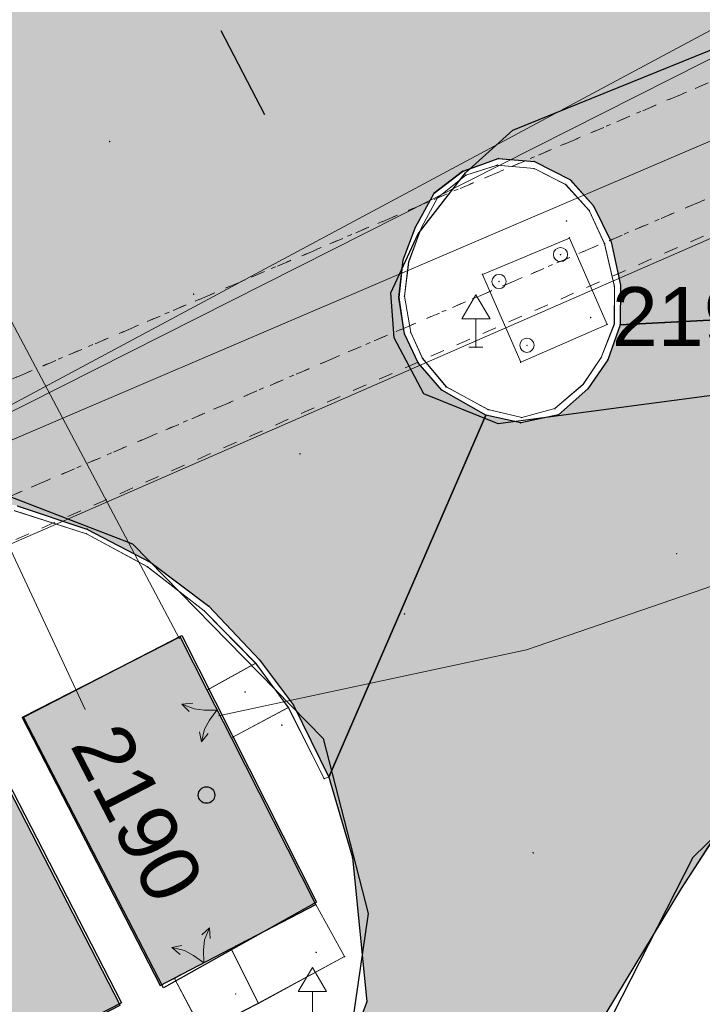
# Model space of a CAD drawing. Header units: metres. Extents: x -535942 to -530626, y -1087729 to -1086275.
# Tile 144 of 247: x -534199 to -534185, y -1086904 to -1086883. Entities that reach past the tile are written whole.
import ezdxf

# ---------------------------------------------------------------- set-up
doc = ezdxf.new("R2010")
doc.units = ezdxf.units.M
for name, pattern in [('C_1', [0.6, 0.3, -0.3]), ('DOT', [0.25, 0, -0.25]), ('Čerchovaná 20mm', [3000, 2000, -500, 0, -500])]:
    doc.linetypes.add(name, pattern=pattern)
for name, color, linetype in [('17', 7, 'Continuous'), ('18', 7, 'Continuous'), ('2', 7, 'Continuous'), ('23', 7, 'Continuous'), ('32', 7, 'Continuous'), ('_blok katastr', 7, 'Continuous'), ('_blok SS sítě', 7, 'Continuous'), ('_blok zaměření - nové', 7, 'Continuous'), ('_základy', 7, 'Continuous'), ('AG_srafy SS budovy', 252, 'Continuous'), ('AG_srafy SS komunikace', 253, 'Continuous')]:
    doc.layers.add(name, color=color, linetype=linetype)
doc.layers.add('AG revizni oblacek', color=111, linetype='Continuous', plot=False)
doc.layers.add('AG_revizni oblacek', color=111, linetype='Continuous', plot=False)
doc.layers.add('AG_Demolice', color=7, linetype='Continuous', lineweight=25, true_color=0xff8000)
doc.layers.add('BT_hranice_budov', color=7, linetype='Continuous', lineweight=30, true_color=0x007f00)
for name, color, linetype, lineweight in [('AG_SS kanal_déšť', 251, 'G_POTR_626_PN', 13), ('AG_SS parovod', 251, 'G_POTR_654_PN', 13), ('AG_SS voda pitna', 251, 'G_POTR_616_PN', 13), ('AG_SS voda uzitkova', 251, 'G_POTR_617_PN', 13), ('AG_teplo', 240, 'G_POTR_651_PN', 13)]:
    doc.layers.add(name, color=color, linetype=linetype, lineweight=lineweight)
for name, color, linetype, true_color in [('BT_hranice_parcel', 7, 'Continuous', 0x007f00), ('BT_mapove_znacky', 7, 'Continuous', 0x007f00), ('BT_text_parcel', 7, 'Continuous', 0x007f00)]:
    doc.layers.add(name, color=color, linetype=linetype, true_color=true_color)
doc.layers.get('17').off()
doc.styles.add('BT_text_mapy_m', font='arial.ttf', dxfattribs={"height": 5})
doc.linetypes.add('G_POTR_616_PN', pattern='A,0.5,-1,2,-6.5,[2,hpfmlin.shx,S=1,R=0,X=0,Y=0],-6.5,2,-1,0.5', length=20)
doc.linetypes.add('G_POTR_617_PN', pattern='A,0.5,-1,2,-6.5,[1,hpfmlin.shx,S=1,R=0,X=0,Y=0],-6.5,2,-1,0.5', length=20)
doc.linetypes.add('G_POTR_626_PN', pattern='A,0.5,-1,2,-6.5,[8,hpfmlin.shx,S=1,R=0,X=0,Y=0],-6.5,2,-1,0.5', length=20)
doc.linetypes.add('G_POTR_651_PN', pattern='A,0.5,-1,2,-6.5,[17,hpfmlin.shx,S=1,R=0,X=0,Y=0],-6.5,2,-1,0.5', length=20)
doc.linetypes.add('G_POTR_654_PN', pattern='A,0.5,-1,2,-6.5,[18,hpfmlin.shx,S=1,R=0,X=0,Y=0],-6.5,2,-1,0.5', length=20)

# ---------------------------------------------------------------- blocks, each defined once
blk = doc.blocks.new('BT_symbol_404')
at = {"layer": 'BT_mapove_znacky', "lineweight": -3}
blk.add_circle((0, 0), 0.175, dxfattribs=at)
blk = doc.blocks.new('_KATASTR')
at = {"layer": 'BT_hranice_budov', "lineweight": -3}
for points in [[(-534196.1, -1086903.9), (-534199.06, -1086898.17), (-534195.71, -1086896.44), (-534192.86, -1086902.09), (-534196.1, -1086903.9)], [(-534196.99, -1086904.22), (-534214.88, -1086913.41), (-534218.08, -1086907.19), (-534200.19, -1086898), (-534196.99, -1086904.22)]]:
    blk.add_lwpolyline(points, dxfattribs=at)
at = {"layer": 'BT_hranice_parcel', "lineweight": -3}
for points in [[(-534162.1, -1086874.96), (-534164.12, -1086876.77), (-534171.49, -1086884.92), (-534173.64, -1086887.86), (-534182.74, -1086891.13), (-534189.02, -1086891.96), (-534190.59, -1086891.33), (-534191.22, -1086890.14), (-534191.29, -1086889.19), (-534190.71, -1086887.94), (-534189.71, -1086886.65), (-534188.71, -1086885.75), (-534162.1, -1086874.96)], [(-534173.64, -1086887.86), (-534179.28, -1086895.59), (-534183.23, -1086899.51), (-534184.9, -1086901.14), (-534189.41, -1086909.99), (-534197.65, -1086922.06), (-534200.92, -1086926.02), (-534208.38, -1086935.29), (-534211.96, -1086938.55), (-534221.67, -1086947.8), (-534225.8, -1086951.43), (-534273.85, -1086983.9)], [(-534231.63, -1086903.42), (-534230.22, -1086903.49), (-534227.16, -1086907.3), (-534225.17, -1086910.83), (-534221.02, -1086919.24), (-534217.78, -1086917.53), (-534224.47, -1086904.18), (-534224.1, -1086901.35), (-534222.11, -1086899.39), (-534204.26, -1086892.92), (-534199.98, -1086893.26), (-534196.76, -1086894.5), (-534192.72, -1086898.62), (-534191.77, -1086902.33), (-534192.32, -1086906.11), (-534195.51, -1086911.87), (-534199.92, -1086918.95), (-534203.7, -1086923.82)], [(-534195.71, -1086896.44), (-534192.86, -1086902.09), (-534196.1, -1086903.9), (-534199.06, -1086898.17), (-534195.71, -1086896.44)], [(-534200.19, -1086898), (-534196.99, -1086904.22), (-534214.88, -1086913.41)]]:
    blk.add_lwpolyline(points, dxfattribs=at)
at = {"layer": 'BT_mapove_znacky', "lineweight": -3}
blk.add_blockref('BT_symbol_404', (-534195.19, -1086899.82), dxfattribs=at)
at = {"layer": 'BT_text_parcel', "lineweight": -3, "style": 'BT_text_mapy_m'}
blk.add_text('2193', height=1.25, dxfattribs=at).set_placement((-534186.612, -1086890.319))
blk.add_text('2190', height=1.25, rotation=297.32, dxfattribs=at).set_placement((-534198.09, -1086898.76))
blk = doc.blocks.new('kanalizace SS')
at = {"layer": 'AG_SS kanal_déšť', "ltscale": 0.7}
for p, q in [((-534180.4, -1086893.98), (-534188.416, -1086896.749)), ((-534188.416, -1086896.749), (-534194.937, -1086898.145))]:
    blk.add_line(p, q, dxfattribs=at)
blk.add_lwpolyline([(-534197.761, -1086898.012), (-534207.459, -1086877.225)], dxfattribs=at)
blk = doc.blocks.new('ss pitná voda')
at = {"layer": 'AG_SS voda pitna', "ltscale": 0.7}
blk.add_lwpolyline([(-534153.608, -1086866.618), (-534177.88, -1086880.07), (-534231.59, -1086908.84), (-534257.971, -1086921.863)], dxfattribs=at)
blk = doc.blocks.new('ss prumyslová voda')
at = {"layer": 'AG_SS voda uzitkova', "ltscale": 0.7}
for points in [[(-534099.797, -1086845.933), (-534114.141, -1086847.054), (-534133.507, -1086857.027), (-534155.014, -1086868.592), (-534177.735, -1086880.116), (-534183.94, -1086883.943), (-534225.493, -1086904.924), (-534257.915, -1086921.308)], [(-534195.762, -1086896.515), (-534203.713, -1086881.503)]]:
    blk.add_lwpolyline(points, dxfattribs=at)
blk = doc.blocks.new('ss plyn')
at = {"layer": 'AG_teplo', "color": 251, "lineweight": 15, "ltscale": 0.73}
blk.add_line((-534220.576, -1086903.782), (-534173.926, -1086883.41), dxfattribs=at)
blk = doc.blocks.new('ss_pára')
at = {"layer": 'AG_SS parovod', "ltscale": 0.7}
blk.add_line((-534214.944, -1086898.993), (-534174.544, -1086881.706), dxfattribs=at)
blk = doc.blocks.new('Z58')
at = {"color": 0, "lineweight": -2}
for p, q in [((-0.45, 0.6), (-0.24, 0.42)), ((-0.45, 0.6), (-0.36, 0.39)), ((-0.45, 0.6), (-0.24, 0.54)), ((-0.24, 0.42), (-0.12, 0.24)), ((0.12, 0.24), (0.24, 0.42)), ((0.24, 0.42), (0.45, 0.6)), ((0.45, 0.6), (0.24, 0.54)), ((0.45, 0.6), (0.36, 0.39)), ((-0.12, 0.24), (0, 0)), ((0, 0), (0.12, 0.24))]:
    blk.add_line(p, q, dxfattribs=at)
blk = doc.blocks.new('Z527')
at = {"color": 0, "lineweight": -2}
for p, q in [((0, 1.11), (-0.3, 0.6)), ((0.3, 0.6), (0, 1.11)), ((-0.3, 0.6), (0.3, 0.6)), ((0, 0), (0, 0.6)), ((-0.15, 0), (0.15, 0))]:
    blk.add_line(p, q, dxfattribs=at)
blk = doc.blocks.new('Z15')
at = {"layer": '23', "color": 0, "lineweight": -2}
blk.add_circle((0, 0), 0.15, dxfattribs=at)
blk = doc.blocks.new('doměř')
at = {"layer": '18', "color": 252, "linetype": 'Continuous', "lineweight": 13}
for p in [(-534197.24, -1086885.987), (-534189.035, -1086886.488), (-534189.017, -1086886.346), (-534188.252, -1086886.41), (-534189.772, -1086886.615), (-534189.704, -1086886.697), (-534188.259, -1086886.559), (-534187.593, -1086886.897), (-534187.492, -1086886.801), (-534190.374, -1086887.076), (-534190.304, -1086887.182), (-534187.004, -1086887.352), (-534187.093, -1086887.447), (-534187.574, -1086887.673), (-534190.765, -1086887.796), (-534190.638, -1086887.81), (-534187.513, -1086888.025), (-534186.767, -1086888.148), (-534186.626, -1086888.113), (-534187.696, -1086888.382), (-534191.031, -1086888.489), (-534190.914, -1086888.536), (-534189.352, -1086888.799), (-534189.001, -1086888.951), (-534186.43, -1086889.025), (-534195.461, -1086889.215), (-534186.56, -1086889.055), (-534191.115, -1086889.286), (-534191.001, -1086889.263), (-534187.06, -1086889.714), (-534186.713, -1086889.857), (-534186.564, -1086889.849), (-534186.438, -1086889.867), (-534191.003, -1086890.063), (-534190.87, -1086890.03), (-534189.489, -1086890.342), (-534188.407, -1086890.304), (-534190.709, -1086890.672), (-534190.622, -1086890.575), (-534188.544, -1086890.656), (-534186.838, -1086890.558), (-534186.701, -1086890.605), (-534190.214, -1086891.25), (-534190.115, -1086891.181), (-534187.218, -1086891.125), (-534187.12, -1086891.223), (-534189.234, -1086891.663), (-534187.819, -1086891.64), (-534189.275, -1086891.778), (-534188.54, -1086891.943), (-534188.521, -1086891.831), (-534187.74, -1086891.774), (-534193.211, -1086892.597), (-534197.715, -1086894.191), (-534197.732, -1086894.291), (-534185.244, -1086894.711), (-534196.443, -1086894.985), (-534196.366, -1086894.901), (-534195.143, -1086895.823), (-534195.237, -1086895.918), (-534191.004, -1086895.991), (-534195.75, -1086896.467), (-534194.152, -1086897.027), (-534194.065, -1086896.964), (-534195.183, -1086897.598), (-534194.374, -1086897.636), (-534193.455, -1086897.968), (-534193.352, -1086897.915), (-534199.089, -1086898.178), (-534193.595, -1086898.343), (-534194.663, -1086898.61), (-534192.597, -1086899.443), (-534192.702, -1086899.47), (-534188.278, -1086901.043), (-534192.102, -1086901.144), (-534185.144, -1086901.796), (-534192.88, -1086902.136), (-534194.673, -1086903.069), (-534192.874, -1086903.146), (-534192.271, -1086903.238), (-534195.87, -1086903.7), (-534195.752, -1086903.633), (-534196.173, -1086903.849), (-534194.573, -1086904.033), (-534194.094, -1086904.228), (-534191.795, -1086904.198)]:
    blk.add_point(p, dxfattribs=at)
at = {"layer": '2', "color": 252, "linetype": 'DOT', "lineweight": 13}
for p, q in [((-534177.947, -1086881.925), (-534210.154, -1086895.628)), ((-534209.848, -1086897.977), (-534175.807, -1086883.445))]:
    blk.add_line(p, q, dxfattribs=at)
at = {"layer": '2', "color": 252, "linetype": 'Continuous', "lineweight": 13}
for p, q in [((-534189.772, -1086886.615), (-534189.017, -1086886.346)), ((-534189.704, -1086886.697), (-534189.035, -1086886.488)), ((-534189.035, -1086886.488), (-534188.259, -1086886.559)), ((-534189.017, -1086886.346), (-534188.252, -1086886.41)), ((-534188.252, -1086886.41), (-534187.492, -1086886.801)), ((-534190.374, -1086887.076), (-534189.772, -1086886.615)), ((-534190.304, -1086887.182), (-534189.704, -1086886.697)), ((-534188.259, -1086886.559), (-534187.593, -1086886.897)), ((-534187.593, -1086886.897), (-534187.093, -1086887.447)), ((-534187.492, -1086886.801), (-534187.004, -1086887.352)), ((-534190.765, -1086887.796), (-534190.374, -1086887.076)), ((-534190.638, -1086887.81), (-534190.304, -1086887.182)), ((-534187.004, -1086887.352), (-534186.626, -1086888.113)), ((-534187.093, -1086887.447), (-534186.767, -1086888.148)), ((-534191.031, -1086888.489), (-534190.765, -1086887.796)), ((-534190.914, -1086888.536), (-534190.638, -1086887.81)), ((-534186.767, -1086888.148), (-534186.56, -1086889.055)), ((-534186.626, -1086888.113), (-534186.43, -1086889.025)), ((-534191.115, -1086889.286), (-534191.031, -1086888.489)), ((-534191.001, -1086889.263), (-534190.914, -1086888.536)), ((-534186.43, -1086889.025), (-534186.438, -1086889.867)), ((-534186.56, -1086889.055), (-534186.564, -1086889.849)), ((-534191.003, -1086890.063), (-534191.115, -1086889.286)), ((-534190.87, -1086890.03), (-534191.001, -1086889.263)), ((-534186.564, -1086889.849), (-534186.838, -1086890.558)), ((-534186.438, -1086889.867), (-534186.701, -1086890.605)), ((-534190.709, -1086890.672), (-534191.003, -1086890.063)), ((-534190.622, -1086890.575), (-534190.87, -1086890.03)), ((-534190.214, -1086891.25), (-534190.709, -1086890.672)), ((-534190.115, -1086891.181), (-534190.622, -1086890.575)), ((-534186.838, -1086890.558), (-534187.218, -1086891.125)), ((-534186.701, -1086890.605), (-534187.12, -1086891.223)), ((-534189.275, -1086891.778), (-534190.214, -1086891.25)), ((-534189.234, -1086891.663), (-534190.115, -1086891.181)), ((-534187.218, -1086891.125), (-534187.819, -1086891.64)), ((-534187.12, -1086891.223), (-534187.74, -1086891.774)), ((-534188.521, -1086891.831), (-534189.234, -1086891.663)), ((-534187.819, -1086891.64), (-534188.521, -1086891.831)), ((-534188.54, -1086891.943), (-534189.275, -1086891.778)), ((-534187.74, -1086891.774), (-534188.54, -1086891.943)), ((-534199.256, -1086893.801), (-534197.732, -1086894.291)), ((-534197.715, -1086894.191), (-534199.197, -1086893.698)), ((-534196.366, -1086894.901), (-534197.715, -1086894.191)), ((-534197.732, -1086894.291), (-534196.443, -1086894.985)), ((-534196.443, -1086894.985), (-534195.237, -1086895.918)), ((-534195.143, -1086895.823), (-534196.366, -1086894.901)), ((-534195.143, -1086895.823), (-534194.065, -1086896.964)), ((-534194.152, -1086897.027), (-534195.237, -1086895.918)), ((-534199.089, -1086898.178), (-534195.75, -1086896.467)), ((-534195.183, -1086897.598), (-534195.75, -1086896.467)), ((-534194.152, -1086897.027), (-534195.183, -1086897.598)), ((-534193.455, -1086897.968), (-534194.152, -1086897.027)), ((-534194.065, -1086896.964), (-534193.352, -1086897.915)), ((-534194.663, -1086898.61), (-534195.183, -1086897.598)), ((-534194.663, -1086898.61), (-534193.455, -1086897.968)), ((-534192.702, -1086899.47), (-534193.455, -1086897.968)), ((-534193.352, -1086897.915), (-534192.597, -1086899.443)), ((-534197.023, -1086904.268), (-534200.247, -1086898.003)), ((-534196.173, -1086903.849), (-534199.089, -1086898.178)), ((-534192.88, -1086902.136), (-534194.663, -1086898.61)), ((-534192.597, -1086899.443), (-534192.702, -1086899.47)), ((-534192.597, -1086899.443), (-534192.102, -1086901.144)), ((-534185.144, -1086901.796), (-534184.154, -1086900.271)), ((-534192.102, -1086901.144), (-534191.795, -1086904.198)), ((-534188.736, -1086907.754), (-534185.144, -1086901.796)), ((-534194.673, -1086903.069), (-534192.88, -1086902.136)), ((-534192.88, -1086902.136), (-534192.271, -1086903.238)), ((-534195.752, -1086903.633), (-534194.673, -1086903.069)), ((-534194.094, -1086904.228), (-534194.673, -1086903.069)), ((-534192.271, -1086903.238), (-534194.094, -1086904.228)), ((-534196.173, -1086903.849), (-534195.87, -1086903.7)), ((-534195.87, -1086903.7), (-534195.752, -1086903.633)), ((-534195.273, -1086904.826), (-534195.87, -1086903.7)), ((-534194.094, -1086904.228), (-534195.273, -1086904.826)), ((-534191.795, -1086904.198), (-534193, -1086907.366))]:
    blk.add_line(p, q, dxfattribs=at)
blk = doc.blocks.new('Zaměření - zekan')
at = {"layer": 'AG_srafy SS budovy', "transparency": 33554602}
h = blk.add_hatch(color=256, dxfattribs=at)
h.dxf.hatch_style = 1
h.paths.add_polyline_path([(-534453.325, -1086966.969), (-534443.64, -1086964.47), (-534440.42, -1086963.61), (-534440.62, -1086962.77), (-534438.161, -1086962.135), (-534435.9, -1086961.56), (-534432.06, -1086960.58), (-534428.7, -1086959.69), (-534425.4, -1086958.85), (-534423.57, -1086958.39), (-534414.04, -1086955.97), (-534414.64, -1086953.75), (-534414.91, -1086952.73), (-534415.05, -1086952.24), (-534415.31, -1086951.23), (-534416.63, -1086946.34), (-534428.91, -1086949.44), (-534437.35, -1086951.61), (-534443.56, -1086953.24), (-534443.06, -1086955.13), (-534448.34, -1086956.52), (-534449.54, -1086956.83), (-534450.23, -1086957.02), (-534451.64, -1086957.39), (-534454.12, -1086958.04), (-534454.72, -1086958.19), (-534455.72, -1086958.46), (-534455.285, -1086960.065), (-534454.35, -1086963.34), (-534454.176, -1086963.958), (-534454.137, -1086964.098), (-534454.061, -1086964.37)])
h.paths.add_polyline_path([(-534449.11, -1086987.51), (-534445.794, -1086986.657), (-534443.94, -1086986.148), (-534443.968, -1086986.042), (-534442.31, -1086985.609), (-534441.179, -1086985.314), (-534431.78, -1086982.86), (-534426.34, -1086981.45), (-534426.27, -1086981.61), (-534423.234, -1086980.828), (-534421.037, -1086980.226), (-534414.29, -1086978.5), (-534410.17, -1086977.42), (-534409.67, -1086979.54), (-534407.98, -1086979.1), (-534405.71, -1086987.99), (-534405.64, -1086987.96), (-534405.57, -1086988.16), (-534405.509, -1086988.144), (-534404.631, -1086991.451), (-534404.368, -1086992.439), (-534403.734, -1086994.828), (-534403.627, -1086995.219), (-534399.381, -1086994.059), (-534393.93, -1086992.57), (-534392.974, -1086996.329), (-534392.378, -1086998.675), (-534391.96, -1087000.32), (-534391.274, -1087003.026), (-534389.51, -1087009.99), (-534387.84, -1087016.44), (-534385.756, -1087024.283), (-534384.58, -1087028.84), (-534384.22, -1087030.49), (-534394.01, -1087033.1), (-534393.06, -1087036.8), (-534392.78, -1087038.03)])
h.paths.add_polyline_path([(-534376.66, -1086982.86), (-534371.91, -1086992.08), (-534367.61, -1087000.29), (-534367.52, -1087000.44), (-534366.9, -1087001.62), (-534367.54, -1087001.98), (-534367.737, -1087002.086), (-534371.55, -1087004.13), (-534370.982, -1087005.221), (-534369.18, -1087008.63), (-534362.31, -1087021.78), (-534361.701, -1087022.93), (-534357.45, -1087020.68), (-534357.97, -1087019.22), (-534358.37, -1087018.01), (-534358.76, -1087016.83), (-534358.99, -1087016.22), (-534359.29, -1087015.33), (-534353.16, -1087012.14), (-534339.04, -1087004.84), (-534326.38, -1086998.22), (-534319.16, -1086994.47), (-534316.78, -1086998.99), (-534313.36, -1086997.22), (-534311.16, -1086996.07), (-534306.79, -1086993.79), (-534304.55, -1086992.63), (-534299.59, -1086990.04), (-534302, -1086985.39), (-534295.73, -1086982.11), (-534295.21, -1086982.98), (-534290.74, -1086980.63), (-534289.54, -1086982.76), (-534285.689, -1086980.559), (-534286.82, -1086978.58), (-534284.28, -1086977.22), (-534283.235, -1086976.681), (-534281.191, -1086975.648), (-534277.969, -1086973.961), (-534276.84, -1086973.37), (-534273.85, -1086971.79), (-534272.96, -1086971.31), (-534269.71, -1086969.61), (-534269.14, -1086969.31), (-534256.54, -1086962.76), (-534254.34, -1086961.61), (-534242.72, -1086955.58), (-534242.78, -1086955.43), (-534237.35, -1086952.6), (-534235.21, -1086949.4), (-534239.44, -1086941.34), (-534243.24, -1086941.25), (-534248.7, -1086944.11), (-534250.27, -1086941.13), (-534250.442, -1086940.78), (-534251.11, -1086939.54), (-534251.404, -1086938.86), (-534251.692, -1086938.244), (-534253.292, -1086935.242), (-534253.68, -1086934.506), (-534255.34, -1086931.42), (-534255.99, -1086930.13), (-534256.1, -1086929.92), (-534258.1, -1086926.1), (-534260.25, -1086921.97), (-534262.07, -1086922.92), (-534262.15, -1086922.98), (-534266.77, -1086925.44), (-534269.601, -1086926.909), (-534276.25, -1086930.36), (-534283.82, -1086934.31), (-534286.48, -1086935.71), (-534290.01, -1086937.545), (-534293.027, -1086939.097), (-534298.265, -1086941.82), (-534312.71, -1086949.33), (-534312.609, -1086949.519), (-534323.27, -1086955.1), (-534323.4, -1086955.17), (-534326.4, -1086956.7), (-534326.563, -1086956.785), (-534333.51, -1086960.401), (-534334.43, -1086960.88), (-534340.99, -1086964.26), (-534348.06, -1086967.99), (-534354.88, -1086971.555), (-534355.52, -1086971.89), (-534363.33, -1086975.94), (-534365.497, -1086977.064), (-534366.701, -1086977.688), (-534369.792, -1086979.291), (-534372.79, -1086980.846), (-534373.898, -1086981.423)])
h.paths.add_polyline_path([(-534225.31, -1086925.38), (-534227.21, -1086921.67), (-534228.94, -1086918.39), (-534222.95, -1086915.33), (-534223.49, -1086914.23), (-534224.055, -1086913.14), (-534224.584, -1086912.119), (-534225.22, -1086910.92), (-534225.33, -1086910.97), (-534229.4, -1086913.05), (-534232.81, -1086914.82), (-534233.83, -1086915.32), (-534235.03, -1086915.94), (-534238.81, -1086917.9), (-534236.52, -1086922.26), (-534234.28, -1086921.14), (-534233.59, -1086922.49), (-534231.31, -1086927.09), (-534227.3, -1086934.34), (-534227.79, -1086934.6), (-534227.68, -1086935.04), (-534229.402, -1086935.906), (-534227.63, -1086939.43), (-534226.47, -1086938.84), (-534217.79, -1086934.36), (-534219.631, -1086930.881), (-534221.853, -1086932.073), (-534224.064, -1086927.94)])
h.paths.add_polyline_path([(-534218.17, -1086907.24), (-534217.95, -1086907.68), (-534217.87, -1086907.62), (-534216.61, -1086910.03), (-534216.54, -1086910.155), (-534215.04, -1086913.13), (-534214.84, -1086913.49), (-534214.58, -1086913.36), (-534211.872, -1086911.912), (-534205.614, -1086908.665), (-534200.059, -1086905.833), (-534197.021, -1086904.268), (-534200.25, -1086898), (-534206.136, -1086901.043), (-534211.994, -1086904.075)])
h.paths.add_polyline_path([(-534204.81, -1086909.35), (-534204.26, -1086910.42), (-534206.72, -1086911.82), (-534204.65, -1086915.78), (-534198.56, -1086912.7), (-534200.8, -1086908.63), (-534203.55, -1086910.02), (-534204.07, -1086908.98)])
h.paths.add_polyline_path([(-534195.75, -1086896.47), (-534199.09, -1086898.18), (-534196.17, -1086903.85), (-534195.872, -1086903.697), (-534194.67, -1086903.07), (-534192.88, -1086902.14), (-534194.66, -1086898.61), (-534195.18, -1086897.6)])
h.paths.add_polyline_path([(-534084.41, -1086796.39), (-534085.46, -1086796.99), (-534086.03, -1086797.3), (-534089.99, -1086799.53), (-534091.27, -1086800.26), (-534090.926, -1086800.878), (-534105.36, -1086808.92), (-534099.72, -1086818.96), (-534099.63, -1086819.17), (-534085.25, -1086811.1), (-534085.18, -1086811.21), (-534081.15, -1086808.94), (-534081.954, -1086801.31), (-534084.05, -1086801.531), (-534080.645, -1086800.125), (-534082.403, -1086800.125)])
edge = h.paths.add_edge_path()
edge.add_arc((-534100.213, -1086794.682), 2.831, 0, 360)
h.paths.add_polyline_path([(-534099.94, -1086778.89), (-534103.97, -1086781.3), (-534100.2, -1086787.73), (-534099.26, -1086789.35), (-534095.15, -1086786.92)])
h.paths.add_polyline_path([(-534107.32, -1086754.82), (-534114.77, -1086759.06), (-534107.17, -1086772.4), (-534104.69, -1086771), (-534100.77, -1086768.78), (-534099.767, -1086768.215)])
h.paths.add_polyline_path([(-534117.45, -1086774.96), (-534116.11, -1086777.42), (-534114.41, -1086776.46), (-534113.26, -1086775.8), (-534111.02, -1086774.53), (-534109.715, -1086773.79), (-534109.3, -1086773.55), (-534110.665, -1086771.131)])
at = {"layer": 'AG_srafy SS komunikace', "transparency": 33554516}
h = blk.add_hatch(color=256, dxfattribs=at)
h.dxf.hatch_style = 1
h.paths.add_polyline_path([(-534240.26, -1086848.01), (-534242.39, -1086848.54), (-534243.974, -1086849.136), (-534248.67, -1086851.22), (-534254.11, -1086853.75), (-534260.09, -1086856.64), (-534264.42, -1086858.86), (-534270.39, -1086862.11), (-534275.64, -1086864.95), (-534281.45, -1086868.07), (-534281.659, -1086868.183), (-534285.72, -1086869.95), (-534292.582, -1086873.477), (-534300.99, -1086878.21), (-534304.7, -1086880.03), (-534311.17, -1086883.6), (-534311.21, -1086883.69), (-534319, -1086887.9), (-534326.28, -1086891.8), (-534333.68, -1086895.85), (-534341.033, -1086899.872), (-534342.39, -1086900.59), (-534348.52, -1086904), (-534357.39, -1086909.18), (-534363.51, -1086912.76), (-534368.15, -1086915.35), (-534368.58, -1086915.38), (-534371.67, -1086917.17), (-534371.6, -1086917.36), (-534374.61, -1086918.91), (-534375.85, -1086919.55), (-534383.298, -1086923.67), (-534387.62, -1086926.167), (-534390.99, -1086928.47), (-534395.26, -1086932.19), (-534398.39, -1086935.37), (-534401.04, -1086938.71), (-534403.34, -1086942.64), (-534405.25, -1086947.26), (-534406.47, -1086948.88), (-534407.31, -1086949.26), (-534408.77, -1086950.15), (-534411.9, -1086951.42), (-534412.44, -1086951.7), (-534411.572, -1086955.25), (-534406.31, -1086953.97), (-534406.43, -1086955.99), (-534406.92, -1086958.84), (-534407.82, -1086961.82), (-534408.73, -1086963.55), (-534410.13, -1086965.71), (-534411.33, -1086966.62), (-534411.44, -1086966.66), (-534412.09, -1086967.39), (-534412.79, -1086968.05), (-534413.62, -1086968.71), (-534414.49, -1086969.26), (-534416.26, -1086969.93), (-534415.54, -1086973.73), (-534414.56, -1086973.85), (-534413.62, -1086974.05), (-534405.67, -1086972.87), (-534403.64, -1086972.67), (-534402.63, -1086972.81), (-534401.62, -1086973.13), (-534400.5, -1086973.63), (-534397.57, -1086975.25), (-534395.92, -1086976.46), (-534395, -1086977.42), (-534392.36, -1086981.04), (-534391.77, -1086982.25), (-534391.1, -1086982), (-534390.78, -1086982.85), (-534391.39, -1086983.1), (-534390.58, -1086985.29), (-534390.25, -1086986.4), (-534390.1, -1086987.69), (-534390.06, -1086988.65), (-534390.2, -1086989.8), (-534390.5, -1086990.92), (-534391.16, -1086992.45), (-534391.4, -1086992.91), (-534381.94, -1086987.31), (-534382.24, -1086986.32), (-534382.32, -1086985.31), (-534382.16, -1086984.27), (-534381.82, -1086983.34), (-534381.32, -1086982.44), (-534380.71, -1086981.63), (-534379.98, -1086980.93), (-534379.21, -1086980.3), (-534378.39, -1086979.72), (-534377.467, -1086979.211), (-534373.711, -1086977.112), (-534372.583, -1086976.508), (-534371.89, -1086976.12), (-534371.16, -1086975.66), (-534367.03, -1086973.76), (-534365.62, -1086973.12), (-534362.45, -1086971.42), (-534362.565, -1086971.198), (-534357.153, -1086968.396), (-534349.974, -1086964.676), (-534344.031, -1086961.597), (-534335.38, -1086957.063), (-534329.65, -1086954.06), (-534329.53, -1086954.31), (-534329, -1086954.29), (-534328.53, -1086954.37), (-534328.09, -1086954.52), (-534327.64, -1086954.75), (-534327.21, -1086955.13), (-534326.4, -1086956.7), (-534323.4, -1086955.17), (-534324.27, -1086953.55), (-534324.32, -1086953.03), (-534324.26, -1086952.54), (-534324.13, -1086952.05), (-534323.82, -1086951.55), (-534323.49, -1086951.1), (-534311.67, -1086944.94), (-534305.34, -1086941.6), (-534300.39, -1086939.07), (-534294.798, -1086936.104), (-534294.97, -1086935.8), (-534290.77, -1086933.636), (-534286.14, -1086931.26), (-534286.02, -1086931.42), (-534285.95, -1086931.48), (-534281.89, -1086929.385), (-534271.3, -1086923.94), (-534268.39, -1086922.44), (-534266.57, -1086921.49), (-534263.17, -1086919.71), (-534259.895, -1086918.003), (-534258.72, -1086917.39), (-534257.63, -1086916.91), (-534256.65, -1086916.73), (-534255.56, -1086916.71), (-534254.93, -1086916.98), (-534253.92, -1086917.86), (-534252.78, -1086919.28), (-534251.69, -1086920.86), (-534249.08, -1086925.78), (-534247.53, -1086928.67), (-534240.07, -1086924.81), (-534241.74, -1086921.65), (-534244.189, -1086916.906), (-534244.46, -1086916.38), (-534245.17, -1086914.8), (-534245.34, -1086913.82), (-534245.4, -1086912.79), (-534245.16, -1086911.8), (-534244.75, -1086910.85), (-534244.21, -1086909.95), (-534243.65, -1086909.23), (-534242.81, -1086908.49), (-534241.96, -1086907.93), (-534238.92, -1086906.61), (-534233.75, -1086904.35), (-534231.72, -1086903.63), (-534231.12, -1086903.38), (-534222.86, -1086899.98), (-534221.64, -1086899.45), (-534215.26, -1086896.83), (-534209.18, -1086894.35), (-534207.62, -1086893.82), (-534206.23, -1086893.48), (-534204.6, -1086893.25), (-534203.26, -1086893.19), (-534201.71, -1086893.25), (-534200.38, -1086893.427), (-534199.2, -1086893.7), (-534197.72, -1086894.19), (-534196.37, -1086894.9), (-534195.14, -1086895.82), (-534194.07, -1086896.96), (-534193.35, -1086897.92), (-534192.6, -1086899.44), (-534189.28, -1086891.78), (-534190.21, -1086891.25), (-534190.71, -1086890.67), (-534191, -1086890.06), (-534191.12, -1086889.29), (-534191.03, -1086888.49), (-534190.77, -1086887.8), (-534190.37, -1086887.08), (-534189.77, -1086886.62), (-534189.02, -1086886.35), (-534188.25, -1086886.41), (-534187.49, -1086886.8), (-534187, -1086887.35), (-534186.63, -1086888.11), (-534186.43, -1086889.03), (-534186.44, -1086889.87), (-534176.56, -1086889.35), (-534177.65, -1086886.35), (-534179.05, -1086882.57), (-534179.03, -1086882.09), (-534178.78, -1086881.7), (-534177.003, -1086880.974), (-534171.47, -1086878.73), (-534168.599, -1086877.516), (-534164.678, -1086875.911), (-534163.53, -1086875.46), (-534162.56, -1086875.05), (-534161.21, -1086874.87), (-534158.44, -1086876.72), (-534157.24, -1086876.86), (-534152.2, -1086873.32), (-534150.4, -1086872.02), (-534148.76, -1086870.34), (-534147.72, -1086869.64), (-534147.78, -1086868.94), (-534147.38, -1086868.62), (-534145.94, -1086867.86), (-534144.5, -1086867.1), (-534142.98, -1086868.83), (-534139.47, -1086866.78), (-534139.23, -1086867.11), (-534139.46, -1086867.68), (-534138.99, -1086868.33), (-534117.868, -1086863.128), (-534113.56, -1086852.87), (-534114.37, -1086851.52), (-534114.78, -1086850.57), (-534115.01, -1086849.57), (-534115.14, -1086848.49), (-534115.1, -1086846.51), (-534114.61, -1086844.2), (-534114.35, -1086844.04), (-534113.74, -1086841.96), (-534113.25, -1086840.97), (-534112.53, -1086839.04), (-534112.01, -1086837.76), (-534111.58, -1086837.05), (-534111.22, -1086836.67), (-534110.4, -1086836), (-534109.57, -1086835.59), (-534107.574, -1086834.453), (-534105.261, -1086833.135), (-534102.914, -1086831.772), (-534099.15, -1086829.58), (-534093.838, -1086826.49), (-534089.789, -1086824.133), (-534088.77, -1086823.54), (-534084.12, -1086821.01), (-534085.871, -1086817.863), (-534090.54, -1086820.46), (-534093.59, -1086822.14), (-534094.49, -1086822.57), (-534095.48, -1086822.88), (-534096.44, -1086822.95), (-534097.57, -1086822.86), (-534098.46, -1086822.57), (-534101.43, -1086820.53), (-534103.51, -1086818.2), (-534105.97, -1086814.25), (-534107.99, -1086810.23), (-534109.55, -1086807.26), (-534111.07, -1086804.41), (-534111.9, -1086802.88), (-534116.5, -1086794.06), (-534117.17, -1086792.06), (-534117.42, -1086790.69), (-534117.39, -1086789.25), (-534117.19, -1086787.5), (-534116.66, -1086785.76), (-534115.86, -1086784.28), (-534114.92, -1086782.83), (-534113.95, -1086781.82), (-534112.79, -1086780.91), (-534108.66, -1086778.44), (-534110.505, -1086775.354), (-534114.85, -1086777.87), (-534116.37, -1086778.45), (-534117.72, -1086778.78), (-534118.78, -1086778.9), (-534119.79, -1086778.87), (-534120.72, -1086778.71), (-534122.33, -1086778.24), (-534123.61, -1086777.53), (-534124.14, -1086776.51), (-534124.5, -1086775.53), (-534124.78, -1086773.93), (-534124.92, -1086772.42), (-534124.95, -1086770.88), (-534124.84, -1086769.37), (-534124.65, -1086767.87), (-534124.34, -1086766.41), (-534123.95, -1086764.94), (-534123.48, -1086763.55), (-534122.531, -1086761.319), (-534122.48, -1086761.2), (-534121.67, -1086759.91), (-534120.71, -1086758.7), (-534119.94, -1086758), (-534115.095, -1086754.803), (-534112.489, -1086753.118), (-534108.92, -1086750.81), (-534112.62, -1086746.13), (-534115.807, -1086748.182), (-534119.268, -1086750.409), (-534123.55, -1086753.29), (-534125.75, -1086754.94), (-534127.24, -1086756.26), (-534128.21, -1086757.38), (-534129.07, -1086758.68), (-534129.99, -1086760.43), (-534130.79, -1086762.3), (-534131.77, -1086765.256), (-534132.17, -1086766.67), (-534132.754, -1086769.154), (-534133.08, -1086770.92), (-534132.94, -1086773.13), (-534131.84, -1086777.78), (-534132.14, -1086777.97), (-534130.89, -1086781.58), (-534129.44, -1086783.59), (-534126.631, -1086788.645), (-534124.24, -1086793.34), (-534123.65, -1086795.82), (-534123.48, -1086797.42), (-534123.973, -1086799.534), (-534124.97, -1086801.52), (-534126.17, -1086803.45), (-534127.54, -1086804.78), (-534127.92, -1086804.75), (-534132.58, -1086807.28), (-534139.56, -1086810.01), (-534146.11, -1086812.58), (-534152.72, -1086815.14), (-534159.36, -1086817.74), (-534166.12, -1086820.4), (-534174.33, -1086823.85), (-534182.75, -1086826.87), (-534190.84, -1086831.94), (-534200.46, -1086836.84), (-534206.25, -1086839.79), (-534206.69, -1086840.05), (-534208.746, -1086841.112), (-534210.685, -1086842.126), (-534215.801, -1086844.801), (-534222.31, -1086848.04), (-534225.67, -1086849.34), (-534227.09, -1086849.34), (-534228.34, -1086849.44), (-534229.373, -1086849.268), (-534230.35, -1086849.04), (-534234.18, -1086847.95), (-534236.16, -1086847.74), (-534238.29, -1086847.76)])
h.paths.add_polyline_path([(-534391.83, -1086964.99), (-534388.99, -1086967.75), (-534389.32, -1086968.65), (-534389.03, -1086969.71), (-534388.91, -1086968.78), (-534388.57, -1086967.76), (-534388.06, -1086966.84), (-534386.87, -1086965.26), (-534384.26, -1086962.14), (-534380.15, -1086957.28), (-534377.72, -1086954.43), (-534375.258, -1086953.139), (-534377.42, -1086949), (-534378.23, -1086949.37), (-534378.17, -1086949.49), (-534379.06, -1086949.91), (-534380.6, -1086951.93), (-534380.7, -1086951.86), (-534381.58, -1086953.7), (-534381.483, -1086953.784), (-534383.82, -1086956.48), (-534386.678, -1086959.782), (-534387.92, -1086961.27), (-534389.99, -1086963.67), (-534390.75, -1086964.34), (-534391.55, -1086964.89)], flags=16)
h = blk.add_hatch(color=256, dxfattribs=at)
h.dxf.hatch_style = 1
h.paths.add_polyline_path([(-534192.6, -1086899.44), (-534192.1, -1086901.14), (-534191.8, -1086904.2), (-534193, -1086907.37), (-534194.6, -1086910.49), (-534195.32, -1086911.62), (-534188.74, -1086907.75), (-534185.14, -1086901.8), (-534184.15, -1086900.27), (-534182.27, -1086898.81), (-534181.12, -1086898.1), (-534180.31, -1086898.28), (-534177.98, -1086894.91), (-534171.58, -1086885.73), (-534176.56, -1086889.35), (-534186.44, -1086889.87), (-534186.7, -1086890.61), (-534187.12, -1086891.22), (-534187.74, -1086891.77), (-534188.54, -1086891.94), (-534189.28, -1086891.78)])
at = {"layer": '18', "color": 252, "lineweight": 15}
for p in [(-534197.24, -1086885.99), (-534189.04, -1086886.49), (-534189.02, -1086886.35), (-534188.25, -1086886.41), (-534189.77, -1086886.62), (-534189.7, -1086886.7), (-534188.26, -1086886.56), (-534187.59, -1086886.9), (-534187.49, -1086886.8), (-534190.37, -1086887.08), (-534190.3, -1086887.18), (-534187, -1086887.35), (-534187.09, -1086887.45), (-534187.57, -1086887.67), (-534190.77, -1086887.8), (-534190.64, -1086887.81), (-534187.51, -1086888.03), (-534186.77, -1086888.15), (-534186.63, -1086888.11), (-534187.7, -1086888.38), (-534191.03, -1086888.49), (-534190.91, -1086888.54), (-534189.35, -1086888.8), (-534189, -1086888.95), (-534186.43, -1086889.03), (-534195.46, -1086889.22), (-534186.56, -1086889.06), (-534191.12, -1086889.29), (-534191, -1086889.26), (-534187.06, -1086889.71), (-534186.71, -1086889.86), (-534186.56, -1086889.85), (-534191, -1086890.06), (-534190.87, -1086890.03), (-534186.44, -1086889.87), (-534189.49, -1086890.34), (-534188.41, -1086890.3), (-534190.71, -1086890.67), (-534190.62, -1086890.58), (-534188.54, -1086890.66), (-534186.84, -1086890.56), (-534186.7, -1086890.61), (-534190.21, -1086891.25), (-534190.12, -1086891.18), (-534187.22, -1086891.13), (-534187.12, -1086891.22), (-534189.23, -1086891.66), (-534187.82, -1086891.64), (-534189.28, -1086891.78), (-534188.54, -1086891.94), (-534188.52, -1086891.83), (-534187.74, -1086891.77), (-534193.21, -1086892.6), (-534197.72, -1086894.19), (-534197.73, -1086894.29), (-534185.24, -1086894.71), (-534196.44, -1086894.99), (-534196.37, -1086894.9), (-534195.14, -1086895.82), (-534195.24, -1086895.92), (-534191, -1086895.99), (-534195.75, -1086896.47), (-534194.15, -1086897.03), (-534194.07, -1086896.96), (-534195.18, -1086897.6), (-534194.37, -1086897.64), (-534193.46, -1086897.97), (-534193.35, -1086897.92), (-534199.09, -1086898.18), (-534193.6, -1086898.34), (-534194.66, -1086898.61), (-534192.6, -1086899.44), (-534192.7, -1086899.47), (-534188.28, -1086901.04), (-534192.1, -1086901.14), (-534185.14, -1086901.8), (-534192.88, -1086902.14), (-534194.67, -1086903.07), (-534192.87, -1086903.15), (-534192.27, -1086903.24), (-534195.87, -1086903.7), (-534195.75, -1086903.63), (-534196.17, -1086903.85), (-534194.57, -1086904.03), (-534194.09, -1086904.23), (-534191.8, -1086904.2)]:
    blk.add_point(p, dxfattribs=at)
at = {"layer": '2', "color": 251, "linetype": 'C_1', "lineweight": 15}
for p, q in [((-534177.95, -1086881.93), (-534210.15, -1086895.63)), ((-534209.85, -1086897.98), (-534175.81, -1086883.45))]:
    blk.add_line(p, q, dxfattribs=at)
at = {"layer": '2', "color": 251, "lineweight": 15}
for p, q in [((-534189.77, -1086886.62), (-534189.02, -1086886.35)), ((-534189.7, -1086886.7), (-534189.04, -1086886.49)), ((-534189.04, -1086886.49), (-534188.26, -1086886.56)), ((-534189.02, -1086886.35), (-534188.25, -1086886.41)), ((-534188.25, -1086886.41), (-534187.49, -1086886.8)), ((-534190.37, -1086887.08), (-534189.77, -1086886.62)), ((-534190.3, -1086887.18), (-534189.7, -1086886.7)), ((-534188.26, -1086886.56), (-534187.59, -1086886.9)), ((-534187.59, -1086886.9), (-534187.09, -1086887.45)), ((-534187.49, -1086886.8), (-534187, -1086887.35)), ((-534190.77, -1086887.8), (-534190.37, -1086887.08)), ((-534190.64, -1086887.81), (-534190.3, -1086887.18)), ((-534187, -1086887.35), (-534186.63, -1086888.11)), ((-534187.09, -1086887.45), (-534186.77, -1086888.15)), ((-534191.03, -1086888.49), (-534190.77, -1086887.8)), ((-534190.91, -1086888.54), (-534190.64, -1086887.81)), ((-534186.77, -1086888.15), (-534186.56, -1086889.06)), ((-534186.63, -1086888.11), (-534186.43, -1086889.03)), ((-534191.12, -1086889.29), (-534191.03, -1086888.49)), ((-534191, -1086889.26), (-534190.91, -1086888.54)), ((-534186.43, -1086889.03), (-534186.44, -1086889.87)), ((-534186.56, -1086889.06), (-534186.56, -1086889.85)), ((-534191, -1086890.06), (-534191.12, -1086889.29)), ((-534190.87, -1086890.03), (-534191, -1086889.26)), ((-534186.56, -1086889.85), (-534186.84, -1086890.56)), ((-534190.71, -1086890.67), (-534191, -1086890.06)), ((-534190.62, -1086890.58), (-534190.87, -1086890.03)), ((-534186.44, -1086889.87), (-534186.7, -1086890.61)), ((-534190.21, -1086891.25), (-534190.71, -1086890.67)), ((-534190.12, -1086891.18), (-534190.62, -1086890.58)), ((-534186.84, -1086890.56), (-534187.22, -1086891.13)), ((-534186.7, -1086890.61), (-534187.12, -1086891.22)), ((-534189.28, -1086891.78), (-534190.21, -1086891.25)), ((-534189.23, -1086891.66), (-534190.12, -1086891.18)), ((-534187.22, -1086891.13), (-534187.82, -1086891.64)), ((-534187.12, -1086891.22), (-534187.74, -1086891.77)), ((-534188.52, -1086891.83), (-534189.23, -1086891.66)), ((-534187.82, -1086891.64), (-534188.52, -1086891.83)), ((-534188.54, -1086891.94), (-534189.28, -1086891.78)), ((-534187.74, -1086891.77), (-534188.54, -1086891.94)), ((-534199.26, -1086893.8), (-534197.73, -1086894.29)), ((-534197.72, -1086894.19), (-534199.2, -1086893.7)), ((-534196.37, -1086894.9), (-534197.72, -1086894.19)), ((-534197.73, -1086894.29), (-534196.44, -1086894.99)), ((-534196.44, -1086894.99), (-534195.24, -1086895.92)), ((-534195.14, -1086895.82), (-534196.37, -1086894.9)), ((-534195.14, -1086895.82), (-534194.07, -1086896.96)), ((-534194.15, -1086897.03), (-534195.24, -1086895.92)), ((-534199.09, -1086898.18), (-534195.75, -1086896.47)), ((-534195.18, -1086897.6), (-534195.75, -1086896.47)), ((-534194.15, -1086897.03), (-534195.18, -1086897.6)), ((-534193.46, -1086897.97), (-534194.15, -1086897.03)), ((-534194.07, -1086896.96), (-534193.35, -1086897.92)), ((-534194.66, -1086898.61), (-534195.18, -1086897.6)), ((-534194.66, -1086898.61), (-534193.46, -1086897.97)), ((-534192.7, -1086899.47), (-534193.46, -1086897.97)), ((-534193.35, -1086897.92), (-534192.6, -1086899.44)), ((-534197.02, -1086904.27), (-534200.25, -1086898)), ((-534196.17, -1086903.85), (-534199.09, -1086898.18)), ((-534192.88, -1086902.14), (-534194.66, -1086898.61)), ((-534192.6, -1086899.44), (-534192.7, -1086899.47)), ((-534192.6, -1086899.44), (-534192.1, -1086901.14)), ((-534185.14, -1086901.8), (-534184.15, -1086900.27)), ((-534192.1, -1086901.14), (-534191.8, -1086904.2)), ((-534188.74, -1086907.75), (-534185.14, -1086901.8)), ((-534194.67, -1086903.07), (-534192.88, -1086902.14)), ((-534192.88, -1086902.14), (-534192.27, -1086903.24)), ((-534195.75, -1086903.63), (-534194.67, -1086903.07)), ((-534194.09, -1086904.23), (-534194.67, -1086903.07)), ((-534192.27, -1086903.24), (-534194.09, -1086904.23)), ((-534196.17, -1086903.85), (-534195.87, -1086903.7)), ((-534195.87, -1086903.7), (-534195.75, -1086903.63)), ((-534195.27, -1086904.83), (-534195.87, -1086903.7)), ((-534194.09, -1086904.23), (-534195.27, -1086904.83)), ((-534191.8, -1086904.2), (-534193, -1086907.37))]:
    blk.add_line(p, q, dxfattribs=at)
at = {"layer": '23', "color": 252, "linetype": 'C_1', "lineweight": 15}
blk.add_line((-534220.08, -1086903.62), (-534174.51, -1086883.5), dxfattribs=at)
at = {"layer": '23', "color": 252, "lineweight": 15}
for p, q in [((-534189.35, -1086888.8), (-534187.51, -1086888.03)), ((-534187.51, -1086888.03), (-534186.71, -1086889.86)), ((-534188.54, -1086890.66), (-534189.35, -1086888.8)), ((-534186.71, -1086889.86), (-534188.54, -1086890.66))]:
    blk.add_line(p, q, dxfattribs=at)
at = {"layer": 'AG revizni oblacek'}
for points in [[(-534195.75, -1086896.47), (-534199.09, -1086898.18), (-534196.17, -1086903.85), (-534195.872, -1086903.697), (-534194.67, -1086903.07), (-534192.88, -1086902.14), (-534194.66, -1086898.61), (-534195.18, -1086897.6)], [(-534218.17, -1086907.24), (-534217.95, -1086907.68), (-534217.87, -1086907.62), (-534216.61, -1086910.03), (-534216.54, -1086910.155), (-534215.04, -1086913.13), (-534214.84, -1086913.49), (-534214.58, -1086913.36), (-534211.872, -1086911.912), (-534205.614, -1086908.665), (-534200.059, -1086905.833), (-534197.021, -1086904.268), (-534200.25, -1086898), (-534206.136, -1086901.043), (-534211.994, -1086904.075)]]:
    blk.add_lwpolyline(points, close=True, dxfattribs=at)
at = {"layer": 'AG_revizni oblacek'}
blk.add_lwpolyline([(-534199.2, -1086893.7), (-534197.72, -1086894.19), (-534196.37, -1086894.9), (-534195.14, -1086895.82), (-534194.07, -1086896.96), (-534193.35, -1086897.92), (-534192.6, -1086899.44), (-534189.28, -1086891.78), (-534190.21, -1086891.25), (-534190.71, -1086890.67), (-534191, -1086890.06), (-534191.12, -1086889.29), (-534191.03, -1086888.49), (-534190.77, -1086887.8), (-534190.37, -1086887.08), (-534189.77, -1086886.62), (-534189.02, -1086886.35), (-534188.25, -1086886.41), (-534187.49, -1086886.8), (-534187, -1086887.35), (-534186.63, -1086888.11), (-534186.43, -1086889.03), (-534186.44, -1086889.87), (-534176.56, -1086889.35)], dxfattribs=at)
blk.add_lwpolyline([(-534192.6, -1086899.44), (-534192.1, -1086901.14), (-534191.8, -1086904.2), (-534193, -1086907.37), (-534194.6, -1086910.49), (-534195.32, -1086911.62), (-534188.74, -1086907.75), (-534185.14, -1086901.8), (-534184.15, -1086900.27), (-534182.27, -1086898.81), (-534181.12, -1086898.1), (-534180.31, -1086898.28), (-534177.98, -1086894.91), (-534171.58, -1086885.73), (-534176.56, -1086889.35), (-534186.44, -1086889.87), (-534186.7, -1086890.61), (-534187.12, -1086891.22), (-534187.74, -1086891.77), (-534188.54, -1086891.94), (-534189.28, -1086891.78)], close=True, dxfattribs=at)
at = {"layer": '17', "color": 251, "lineweight": 15}
for p in [(-534187.7, -1086888.38), (-534189, -1086888.95), (-534188.41, -1086890.3)]:
    blk.add_blockref('Z15', p, dxfattribs=at)
at = {"layer": '2', "color": 252, "lineweight": 15}
for p, rotation in [((-534194.97, -1086898.02), 117.1911), ((-534195.25, -1086903.37), 27.61549999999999)]:
    blk.add_blockref('Z58', p, dxfattribs=dict(at, rotation=rotation))
at = {"layer": '32', "color": 252, "lineweight": 15}
for p in [(-534189.49, -1086890.34), (-534192.95, -1086904.58)]:
    blk.add_blockref('Z527', p, dxfattribs=at)
at = {"layer": '_blok zaměření - nové', "lineweight": -3}
blk.add_blockref('doměř', (0, 0), dxfattribs=at)
blk = doc.blocks.new('A$Cf8a33a96')
at = {"layer": 'AG_revizni oblacek', "linetype": 'Čerchovaná 20mm'}
blk.add_line((190025, -9246), (190025, 67435), dxfattribs=at)

msp = doc.modelspace()

# ---------------------------------------------------------------- hatches: boundary and pattern name
at = {"layer": 'AG_Demolice', "lineweight": -3}
h = msp.add_hatch(dxfattribs=at)
h.set_pattern_fill('ANSI31', color=253, scale=0.3)
h.set_pattern_definition([(72.51345, (0, 0), (-0.9084826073, 0.28620901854), [])])
edge = h.paths.add_edge_path()
edge.add_line((-534348.841, -1086934.302), (-534347.968, -1086936.438))
edge.add_line((-534347.968, -1086936.438), (-534319.478, -1086924.592))
edge.add_line((-534319.478, -1086924.592), (-534274.751, -1086905.167))
edge.add_line((-534274.751, -1086905.167), (-534233.125, -1086875.625))
edge.add_line((-534233.125, -1086875.625), (-534152.599, -1086830.989))
edge.add_line((-534152.599, -1086830.989), (-534105.758, -1086810.767))
edge.add_line((-534105.758, -1086810.767), (-534106.669, -1086808.657))
edge.add_line((-534106.669, -1086808.657), (-534153.614, -1086828.924))
edge.add_line((-534153.614, -1086828.924), (-534203.732, -1086856.704))
edge.add_line((-534203.732, -1086856.704), (-534235.331, -1086874.349))
edge.add_line((-534235.331, -1086874.349), (-534275.887, -1086903.154))
edge.add_line((-534275.887, -1086903.154), (-534320.377, -1086922.476))
edge.add_line((-534320.377, -1086922.476), (-534348.838, -1086934.311))

# ---------------------------------------------------------------- block references
at = {"layer": '_blok katastr', "lineweight": -3}
msp.add_blockref('_KATASTR', (0, 0), dxfattribs=at)
at = {"layer": '_blok SS sítě'}
for name in ['kanalizace SS', 'ss pitná voda', 'ss prumyslová voda', 'ss plyn', 'ss_pára']:
    msp.add_blockref(name, (0, 0), dxfattribs=at)
at = {"layer": '_blok zaměření - nové', "linetype": 'ByBlock'}
msp.add_blockref('Zaměření - zekan', (0, 0), dxfattribs=at)
at = {"layer": '_základy', "xscale": 0.001, "yscale": 0.001, "zscale": 0.001, "rotation": 27.51344999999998}
msp.add_blockref('A$Cf8a33a96', (-534366.759, -1086965.005), dxfattribs=at)

doc.saveas('drawing.dxf')
